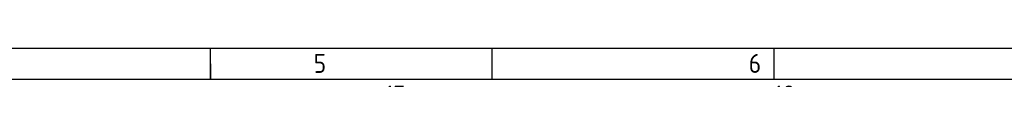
# Model space of a CAD drawing. Header units: millimetres. Extents: x 7 to 819, y 15 to 587.
# Tile 25 of 45: x 254.94 to 410.48, y 581.81 to 586.67. Entities that reach past the tile are written whole.
import ezdxf

# ---------------------------------------------------------------- set-up
doc = ezdxf.new("R2010")
doc.units = ezdxf.units.MM
doc.layers.add('Default', color=7, linetype='Continuous')

msp = doc.modelspace()

# ---------------------------------------------------------------- linework, layer by layer
at = {"layer": 'Default', "color": 7, "linetype": 'Continuous'}
for p, q in [((819.1, 586.67), (6.708, 586.67)), ((285.1, 581.809), (285.1, 586.67)), ((329.6, 581.809), (329.6, 586.67)), ((374.1, 581.809), (374.1, 586.67)), ((285.1, 584.24), (285.1, 581.809)), ((819.1, 581.809), (10.978, 581.809))]:
    msp.add_line(p, q, dxfattribs=at)

# ---------------------------------------------------------------- texts
at = {"layer": 'Default', "insert": (32.361, 585.835), "char_height": 3, "width": 763.84092, "attachment_point": 1}
msp.add_mtext('{\\fSolid Edge ISO|b1||i0||c0|p34;\\C7;\\H3.;\\W0.94;1                                          2                                      3                                      4                                   5                                       6                                     7                                   8                                     9                                      10                                 11                                      12                                    13                                  14                                     15                                   16                                     17                                  18}', dxfattribs=at)

doc.saveas('drawing.dxf')
